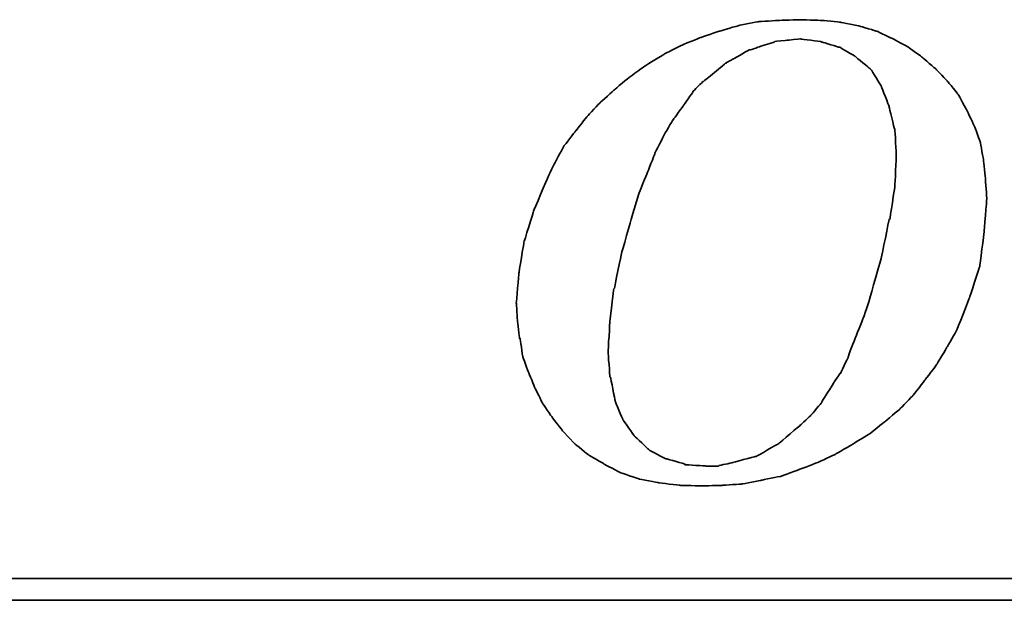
# Model space of a CAD drawing. Header units: millimetres. Extents: x -75 to 179, y -404 to -275.
# Tile 32 of 47: x 99.57 to 105.81, y -337.91 to -334.23. Entities that reach past the tile are written whole.
import ezdxf

# ---------------------------------------------------------------- set-up
doc = ezdxf.new("R2010")
doc.units = ezdxf.units.MM
doc.header["$LTSCALE"] = 0.1
doc.layers.add('CHA', color=7, linetype='CONTINUOUS')
doc.layers.add('layer 1', color=7, linetype='CONTINUOUS')

# ---------------------------------------------------------------- blocks, each defined once
blk = doc.blocks.new('TBI MOTION logo(完整正式版)')
at = {"layer": 'layer 1', "color": 22, "lineweight": 35}
for points, knots in [([(-11.34375, -6.98375), (-11.34375, -6.98375), (-10.91375, -7.43875), (-10.91375, -7.43875), (-10.91375, -7.43875), (-10.91375, -7.43875), (-10.38625, -7.87125), (-10.38625, -7.87125), (-10.38625, -7.87125), (-10.38625, -7.87125), (-9.81125, -8.20375), (-9.81125, -8.20375), (-9.81125, -8.20375), (-9.81125, -8.20375), (-9.21125, -8.51875), (-9.21125, -8.51875), (-9.21125, -8.51875), (-9.21125, -8.51875), (-8.51625, -8.75875), (-8.51625, -8.75875), (-8.51625, -8.75875), (-8.51625, -8.75875), (-7.77125, -8.90375), (-7.77125, -8.90375), (-7.77125, -8.90375), (-7.77125, -8.90375), (-6.97875, -8.99875), (-6.97875, -8.99875), (-6.97875, -8.99875), (-6.97875, -8.99875), (-6.14125, -9.02375), (-6.14125, -9.02375), (-6.14125, -9.02375), (-6.14125, -9.02375), (-5.37125, -8.99875), (-5.37125, -8.99875), (-5.37125, -8.99875), (-5.37125, -8.99875), (-4.65375, -8.94875), (-4.65375, -8.94875), (-4.65375, -8.94875), (-4.65375, -8.94875), (-3.93375, -8.80625), (-3.93375, -8.80625), (-3.93375, -8.80625), (-3.93375, -8.80625), (-3.21375, -8.66375), (-3.21375, -8.66375), (-3.21375, -8.66375), (-3.21375, -8.66375), (-2.49375, -8.39875), (-2.49375, -8.39875), (-2.49375, -8.39875), (-2.49375, -8.39875), (-1.79875, -8.13375), (-1.79875, -8.13375), (-1.79875, -8.13375), (-1.79875, -8.13375), (-1.17375, -7.84375), (-1.17375, -7.84375), (-1.17375, -7.84375), (-1.17375, -7.84375), (-0.52375, -7.46375), (-0.52375, -7.46375), (-0.52375, -7.46375), (-0.52375, -7.46375), (0.10124, -7.07875), (0.10124, -7.07875), (0.10124, -7.07875), (0.10124, -7.07875), (0.67625, -6.62375), (0.67625, -6.62375), (0.67625, -6.62375), (0.67625, -6.62375), (1.24874, -6.14375), (1.24874, -6.14375), (1.24874, -6.14375), (1.24874, -6.14375), (1.72874, -5.64125), (1.72874, -5.64125), (1.72874, -5.64125), (1.72874, -5.64125), (2.18624, -5.06375), (2.18624, -5.06375), (2.18624, -5.06375), (2.18624, -5.06375), (2.61625, -4.48874), (2.61625, -4.48874), (2.61625, -4.48874), (2.61625, -4.48874), (3.00125, -3.83874), (3.00125, -3.83874), (3.00125, -3.83874), (3.00125, -3.83874), (3.36124, -3.21374), (3.36124, -3.21374), (3.36124, -3.21374), (3.36124, -3.21374), (3.84374, -1.99125), (3.84374, -1.99125), (3.84374, -1.99125), (3.84374, -1.99125), (4.22625, -0.81875), (4.22625, -0.81875), (4.22625, -0.81875), (4.22625, -0.81875), (4.39125, 0.45624), (4.39125, 0.45624), (4.39125, 0.45624), (4.39125, 0.45624), (4.48874, 1.70124), (4.48874, 1.70124), (4.48874, 1.70124), (4.48874, 1.70124), (4.43874, 2.44625), (4.43874, 2.44625), (4.43874, 2.44625), (4.43874, 2.44625), (4.36874, 3.14125), (4.36874, 3.14125), (4.36874, 3.14125), (4.36874, 3.14125), (4.25125, 3.81125), (4.25125, 3.81125), (4.25125, 3.81125), (4.25125, 3.81125), (4.03124, 4.41125), (4.03124, 4.41125), (4.03124, 4.41125), (4.03124, 4.41125), (3.74374, 5.01125), (3.74374, 5.01125), (3.74374, 5.01125), (3.74374, 5.01125), (3.43124, 5.58875), (3.43124, 5.58875), (3.43124, 5.58875), (3.43124, 5.58875), (3.02625, 6.09125), (3.02625, 6.09125), (3.02625, 6.09125), (3.02625, 6.09125), (2.59374, 6.54875), (2.59374, 6.54875), (2.59374, 6.54875), (2.59374, 6.54875), (2.09124, 6.98125), (2.09124, 6.98125), (2.09124, 6.98125), (2.09124, 6.98125), (1.56124, 7.36625), (1.56124, 7.36625), (1.56124, 7.36625), (1.56124, 7.36625), (0.98624, 7.67625), (0.98624, 7.67625), (0.98624, 7.67625), (0.98624, 7.67625), (0.38624, 7.96375), (0.38624, 7.96375), (0.38624, 7.96375), (0.38624, 7.96375), (-0.25875, 8.15625), (-0.25875, 8.15625), (-0.25875, 8.15625), (-0.25875, 8.15625), (-0.98125, 8.30125), (-0.98125, 8.30125), (-0.98125, 8.30125), (-0.98125, 8.30125), (-1.70124, 8.37125), (-1.70124, 8.37125), (-1.70124, 8.37125), (-1.70124, 8.37125), (-2.49375, 8.39624), (-2.49375, 8.39624), (-2.49375, 8.39624), (-2.49375, 8.39624), (-3.28625, 8.37125), (-3.28625, 8.37125), (-3.28625, 8.37125), (-3.28625, 8.37125), (-4.05125, 8.32125), (-4.05125, 8.32125), (-4.05125, 8.32125), (-4.05125, 8.32125), (-4.77375, 8.18125), (-4.77375, 8.18125), (-4.77375, 8.18125), (-4.77375, 8.18125), (-5.51625, 7.96375), (-5.51625, 7.96375), (-5.51625, 7.96375), (-5.51625, 7.96375), (-6.21125, 7.72625), (-6.21125, 7.72625), (-6.21125, 7.72625), (-6.21125, 7.72625), (-6.92875, 7.43625), (-6.92875, 7.43625), (-6.92875, 7.43625), (-6.92875, 7.43625), (-7.57875, 7.10125), (-7.57875, 7.10125), (-7.57875, 7.10125), (-7.57875, 7.10125), (-8.24875, 6.69125), (-8.24875, 6.69125), (-8.24875, 6.69125), (-8.24875, 6.69125), (-8.84875, 6.26125), (-8.84875, 6.26125), (-8.84875, 6.26125), (-8.84875, 6.26125), (-9.42625, 5.78125), (-9.42625, 5.78125), (-9.42625, 5.78125), (-9.42625, 5.78125), (-9.95375, 5.30125), (-9.95375, 5.30125), (-9.95375, 5.30125), (-9.95375, 5.30125), (-10.43375, 4.79624), (-10.43375, 4.79624), (-10.43375, 4.79624), (-10.43375, 4.79624), (-10.88875, 4.22125), (-10.88875, 4.22125), (-10.88875, 4.22125), (-10.88875, 4.22125), (-11.29875, 3.69375), (-11.29875, 3.69375), (-11.29875, 3.69375), (-11.29875, 3.69375), (-11.63375, 3.09125), (-11.63375, 3.09125), (-11.63375, 3.09125), (-11.63375, 3.09125), (-11.91875, 2.49625), (-11.91875, 2.49625), (-11.91875, 2.49625), (-11.91875, 2.49625), (-12.44875, 1.24625), (-12.44875, 1.24625), (-12.44875, 1.24625), (-12.44875, 1.24625), (-12.80875, 0.06874), (-12.80875, 0.06874), (-12.80875, 0.06874), (-12.80875, 0.06874), (-12.99875, -1.07875), (-12.99875, -1.07875), (-12.99875, -1.07875), (-12.99875, -1.07875), (-13.09375, -2.18375), (-13.09375, -2.18375), (-13.09375, -2.18375), (-13.09375, -2.18375), (-13.04875, -2.85375), (-13.04875, -2.85375), (-13.04875, -2.85375), (-13.04875, -2.85375), (-12.97375, -3.50375), (-12.97375, -3.50375), (-12.97375, -3.50375), (-12.97375, -3.50375), (-12.95375, -3.50375), (-12.95375, -3.50375), (-12.95375, -3.50375), (-12.95375, -3.50375), (-12.85375, -4.17375), (-12.85375, -4.17375), (-12.85375, -4.17375), (-12.85375, -4.17375), (-12.63875, -4.77624), (-12.63875, -4.77624), (-12.63875, -4.77624), (-12.63875, -4.77624), (-12.39875, -5.35125), (-12.39875, -5.35125), (-12.39875, -5.35125), (-12.39875, -5.35125), (-12.11375, -5.92875), (-12.11375, -5.92875), (-12.11375, -5.92875), (-12.11375, -5.92875), (-11.75375, -6.45375), (-11.75375, -6.45375), (-11.75375, -6.45375), (-11.75375, -6.45375), (-11.34375, -6.98375), (-11.34375, -6.98375)], [0, 0, 0, 0, 0.01369863, 0.01369863, 0.01369863, 0.01369864, 0.02739726, 0.02739726, 0.02739726, 0.02739727, 0.04109589, 0.04109589, 0.04109589, 0.0410959, 0.05479452, 0.05479452, 0.05479452, 0.05479453, 0.06849315, 0.06849315, 0.06849315, 0.06849316, 0.08219178, 0.08219178, 0.08219178, 0.08219179, 0.09589041, 0.09589041, 0.09589041, 0.09589042, 0.10958904, 0.10958904, 0.10958904, 0.10958905, 0.12328767, 0.12328767, 0.12328767, 0.12328768, 0.1369863, 0.1369863, 0.1369863, 0.13698631, 0.15068493, 0.15068493, 0.15068493, 0.15068494, 0.16438356, 0.16438356, 0.16438356, 0.16438357, 0.17808219, 0.17808219, 0.17808219, 0.1780822, 0.19178082, 0.19178082, 0.19178082, 0.19178083, 0.20547945, 0.20547945, 0.20547945, 0.20547946, 0.21917808, 0.21917808, 0.21917808, 0.21917809, 0.23287671, 0.23287671, 0.23287671, 0.23287672, 0.24657534, 0.24657534, 0.24657534, 0.24657535, 0.26027397, 0.26027397, 0.26027397, 0.26027398, 0.2739726, 0.2739726, 0.2739726, 0.27397261, 0.28767123, 0.28767123, 0.28767123, 0.28767124, 0.30136986, 0.30136986, 0.30136986, 0.30136987, 0.31506849, 0.31506849, 0.31506849, 0.3150685, 0.32876712, 0.32876712, 0.32876712, 0.32876713, 0.34246575, 0.34246575, 0.34246575, 0.34246576, 0.35616438, 0.35616438, 0.35616438, 0.35616439, 0.36986301, 0.36986301, 0.36986301, 0.36986302, 0.38356164, 0.38356164, 0.38356164, 0.38356165, 0.39726027, 0.39726027, 0.39726027, 0.39726028, 0.4109589, 0.4109589, 0.4109589, 0.41095891, 0.42465753, 0.42465753, 0.42465753, 0.42465754, 0.43835616, 0.43835616, 0.43835616, 0.43835617, 0.45205479, 0.45205479, 0.45205479, 0.4520548, 0.46575342, 0.46575342, 0.46575342, 0.46575343, 0.47945205, 0.47945205, 0.47945205, 0.47945206, 0.49315068, 0.49315068, 0.49315068, 0.49315069, 0.50684932, 0.50684932, 0.50684932, 0.50684933, 0.52054795, 0.52054795, 0.52054795, 0.52054796, 0.53424658, 0.53424658, 0.53424658, 0.53424659, 0.54794521, 0.54794521, 0.54794521, 0.54794522, 0.56164384, 0.56164384, 0.56164384, 0.56164385, 0.57534247, 0.57534247, 0.57534247, 0.57534248, 0.5890411, 0.5890411, 0.5890411, 0.58904111, 0.60273973, 0.60273973, 0.60273973, 0.60273974, 0.61643836, 0.61643836, 0.61643836, 0.61643837, 0.63013699, 0.63013699, 0.63013699, 0.630137, 0.64383562, 0.64383562, 0.64383562, 0.64383563, 0.65753425, 0.65753425, 0.65753425, 0.65753426, 0.67123288, 0.67123288, 0.67123288, 0.67123289, 0.68493151, 0.68493151, 0.68493151, 0.68493152, 0.69863014, 0.69863014, 0.69863014, 0.69863015, 0.71232877, 0.71232877, 0.71232877, 0.71232878, 0.7260274, 0.7260274, 0.7260274, 0.72602741, 0.73972603, 0.73972603, 0.73972603, 0.73972604, 0.75342466, 0.75342466, 0.75342466, 0.75342467, 0.76712329, 0.76712329, 0.76712329, 0.7671233, 0.78082192, 0.78082192, 0.78082192, 0.78082193, 0.79452055, 0.79452055, 0.79452055, 0.79452056, 0.80821918, 0.80821918, 0.80821918, 0.80821919, 0.82191781, 0.82191781, 0.82191781, 0.82191782, 0.83561644, 0.83561644, 0.83561644, 0.83561645, 0.84931507, 0.84931507, 0.84931507, 0.84931508, 0.8630137, 0.8630137, 0.8630137, 0.86301371, 0.87671233, 0.87671233, 0.87671233, 0.87671234, 0.89041096, 0.89041096, 0.89041096, 0.89041097, 0.90410959, 0.90410959, 0.90410959, 0.9041096, 0.91780822, 0.91780822, 0.91780822, 0.91780823, 0.93150685, 0.93150685, 0.93150685, 0.93150686, 0.94520548, 0.94520548, 0.94520548, 0.94520549, 0.95890411, 0.95890411, 0.95890411, 0.95890412, 0.97260274, 0.97260274, 0.97260274, 0.97260275, 0.98630137, 0.98630137, 0.98630137, 0.98630138, 1, 1, 1, 1]), ([(-8.77875, 1.03124), (-8.77875, 1.03124), (-8.51625, 1.89625), (-8.51625, 1.89625), (-8.51625, 1.89625), (-8.51625, 1.89625), (-8.20375, 2.66375), (-8.20375, 2.66375), (-8.20375, 2.66375), (-8.20375, 2.66375), (-7.91625, 3.38125), (-7.91625, 3.38125), (-7.91625, 3.38125), (-7.91625, 3.38125), (-7.91625, 3.40624), (-7.91625, 3.40624), (-7.91625, 3.40624), (-7.91625, 3.40624), (-7.57875, 4.07624), (-7.57875, 4.07624), (-7.57875, 4.07624), (-7.57875, 4.07624), (-7.24375, 4.65125), (-7.24375, 4.65125), (-7.24375, 4.65125), (-7.24375, 4.65125), (-7.21875, 4.65125), (-7.21875, 4.65125), (-7.21875, 4.65125), (-7.21875, 4.65125), (-7.21875, 4.67624), (-7.21875, 4.67624), (-7.21875, 4.67624), (-7.21875, 4.67624), (-6.83625, 5.20375), (-6.83625, 5.20375), (-6.83625, 5.20375), (-6.83625, 5.20375), (-6.49875, 5.68625), (-6.49875, 5.68625), (-6.49875, 5.68625), (-6.49875, 5.68625), (-6.49875, 5.70625), (-6.49875, 5.70625), (-6.49875, 5.70625), (-6.49875, 5.70625), (-6.11625, 6.09125), (-6.11625, 6.09125), (-6.11625, 6.09125), (-6.11625, 6.09125), (-6.09125, 6.09125), (-6.09125, 6.09125), (-6.09125, 6.09125), (-6.09125, 6.09125), (-5.27375, 6.76625), (-5.27375, 6.76625), (-5.27375, 6.76625), (-5.27375, 6.76625), (-5.24875, 6.76625), (-5.24875, 6.76625), (-5.24875, 6.76625), (-5.24875, 6.76625), (-5.24875, 6.78625), (-5.24875, 6.78625), (-5.24875, 6.78625), (-5.24875, 6.78625), (-4.38875, 7.26624), (-4.38875, 7.26624), (-4.38875, 7.26624), (-4.38875, 7.26624), (-4.36125, 7.26624), (-4.36125, 7.26624), (-4.36125, 7.26624), (-4.36125, 7.26624), (-3.93375, 7.41125), (-3.93375, 7.41125), (-3.93375, 7.41125), (-3.93375, 7.41125), (-3.47375, 7.55625), (-3.47375, 7.55625), (-3.47375, 7.55625), (-3.47375, 7.55625), (-3.45375, 7.55625), (-3.45375, 7.55625), (-3.45375, 7.55625), (-3.45375, 7.55625), (-3.42875, 7.58124), (-3.42875, 7.58124), (-3.42875, 7.58124), (-3.42875, 7.58124), (-2.97375, 7.62625), (-2.97375, 7.62625), (-2.97375, 7.62625), (-2.97375, 7.62625), (-2.49375, 7.67625), (-2.49375, 7.67625), (-2.49375, 7.67625), (-2.49375, 7.67625), (-2.46875, 7.67625), (-2.46875, 7.67625), (-2.46875, 7.67625), (-2.46875, 7.67625), (-1.70124, 7.58124), (-1.70124, 7.58124), (-1.70124, 7.58124), (-1.70124, 7.58124), (-1.67875, 7.55625), (-1.67875, 7.55625), (-1.67875, 7.55625), (-1.67875, 7.55625), (-1.65375, 7.55625), (-1.65375, 7.55625), (-1.65375, 7.55625), (-1.65375, 7.55625), (-1.03125, 7.36625), (-1.03125, 7.36625), (-1.03125, 7.36625), (-1.03125, 7.36625), (-1.00625, 7.36625), (-1.00625, 7.36625), (-1.00625, 7.36625), (-1.00625, 7.36625), (-0.43124, 7.02624), (-0.43124, 7.02624), (-0.43124, 7.02624), (-0.43124, 7.02624), (-0.40625, 7.00624), (-0.40625, 7.00624), (-0.40625, 7.00624), (-0.40625, 7.00624), (0.12124, 6.57124), (0.12124, 6.57124), (0.12124, 6.57124), (0.12124, 6.57124), (0.14624, 6.54875), (0.14624, 6.54875), (0.14624, 6.54875), (0.14624, 6.54875), (0.17124, 6.52375), (0.17124, 6.52375), (0.17124, 6.52375), (0.17124, 6.52375), (0.55625, 5.89875), (0.55625, 5.89875), (0.55625, 5.89875), (0.55625, 5.89875), (0.55625, 5.87625), (0.55625, 5.87625), (0.55625, 5.87625), (0.55625, 5.87625), (0.84124, 5.15625), (0.84124, 5.15625), (0.84124, 5.15625), (0.84124, 5.15625), (0.84124, 5.13125), (0.84124, 5.13125), (0.84124, 5.13125), (0.84124, 5.13125), (1.03624, 4.31875), (1.03624, 4.31875), (1.03624, 4.31875), (1.03624, 4.31875), (1.05624, 4.31875), (1.05624, 4.31875), (1.05624, 4.31875), (1.05624, 4.31875), (1.05624, 4.29125), (1.05624, 4.29125), (1.05624, 4.29125), (1.05624, 4.29125), (1.10625, 3.33125), (1.10625, 3.33125), (1.10625, 3.33125), (1.10625, 3.33125), (1.10625, 3.30875), (1.10625, 3.30875), (1.10625, 3.30875), (1.10625, 3.30875), (1.05624, 2.20624), (1.05624, 2.20624), (1.05624, 2.20624), (1.05624, 2.20624), (1.05624, 2.18124), (1.05624, 2.18124), (1.05624, 2.18124), (1.05624, 2.18124), (0.86624, 0.93624), (0.86624, 0.93624), (0.86624, 0.93624), (0.86624, 0.93624), (0.84124, 0.93624), (0.84124, 0.93624), (0.84124, 0.93624), (0.84124, 0.93624), (0.55625, -0.45874), (0.55625, -0.45874), (0.55625, -0.45874), (0.55625, -0.45874), (0.12124, -1.99125), (0.12124, -1.99125), (0.12124, -1.99125), (0.12124, -1.99125), (0.12124, -2.01874), (0.12124, -2.01874), (0.12124, -2.01874), (0.12124, -2.01874), (-0.13874, -2.78375), (-0.13874, -2.78375), (-0.13874, -2.78375), (-0.13874, -2.78375), (-0.43124, -3.50375), (-0.43124, -3.50375), (-0.43124, -3.50375), (-0.43124, -3.50375), (-0.69375, -4.19875), (-0.69375, -4.19875), (-0.69375, -4.19875), (-0.69375, -4.19875), (-0.69375, -4.22375), (-0.69375, -4.22375), (-0.69375, -4.22375), (-0.69375, -4.22375), (-0.98125, -4.82374), (-0.98125, -4.82374), (-0.98125, -4.82374), (-0.98125, -4.82374), (-1.00625, -4.82374), (-1.00625, -4.82374), (-1.00625, -4.82374), (-1.00625, -4.82374), (-1.33875, -5.35125), (-1.33875, -5.35125), (-1.33875, -5.35125), (-1.33875, -5.35125), (-1.67875, -5.87875), (-1.67875, -5.87875), (-1.67875, -5.87875), (-1.67875, -5.87875), (-1.67875, -5.90375), (-1.67875, -5.90375), (-1.67875, -5.90375), (-1.67875, -5.90375), (-2.05875, -6.35875), (-2.05875, -6.35875), (-2.05875, -6.35875), (-2.05875, -6.35875), (-2.08375, -6.38375), (-2.08375, -6.38375), (-2.08375, -6.38375), (-2.08375, -6.38375), (-2.46875, -6.74375), (-2.46875, -6.74375), (-2.46875, -6.74375), (-2.46875, -6.74375), (-3.25875, -7.41625), (-3.25875, -7.41625), (-3.25875, -7.41625), (-3.25875, -7.41625), (-3.28625, -7.43875), (-3.28625, -7.43875), (-3.28625, -7.43875), (-3.28625, -7.43875), (-4.12375, -7.91875), (-4.12375, -7.91875), (-4.12375, -7.91875), (-4.12375, -7.91875), (-4.14875, -7.91875), (-4.14875, -7.91875), (-4.14875, -7.91875), (-4.14875, -7.91875), (-4.17125, -7.91875), (-4.17125, -7.91875), (-4.17125, -7.91875), (-4.17125, -7.91875), (-5.03375, -8.15875), (-5.03375, -8.15875), (-5.03375, -8.15875), (-5.03375, -8.15875), (-5.51625, -8.25625), (-5.51625, -8.25625), (-5.51625, -8.25625), (-5.51625, -8.25625), (-5.54125, -8.27875), (-5.54125, -8.27875), (-5.54125, -8.27875), (-5.54125, -8.27875), (-5.56375, -8.27875), (-5.56375, -8.27875), (-5.56375, -8.27875), (-5.56375, -8.27875), (-5.99625, -8.27875), (-5.99625, -8.27875), (-5.99625, -8.27875), (-5.99625, -8.27875), (-6.76375, -8.23125), (-6.76375, -8.23125), (-6.76375, -8.23125), (-6.76375, -8.23125), (-6.78875, -8.23125), (-6.78875, -8.23125), (-6.78875, -8.23125), (-6.78875, -8.23125), (-6.78875, -8.20375), (-6.78875, -8.20375), (-6.78875, -8.20375), (-6.78875, -8.20375), (-7.45875, -8.01375), (-7.45875, -8.01375), (-7.45875, -8.01375), (-7.45875, -8.01375), (-7.48375, -8.01375), (-7.48375, -8.01375), (-7.48375, -8.01375), (-7.48375, -8.01375), (-7.50875, -8.01375), (-7.50875, -8.01375), (-7.50875, -8.01375), (-7.50875, -8.01375), (-8.13125, -7.67875), (-8.13125, -7.67875), (-8.13125, -7.67875), (-8.13125, -7.67875), (-8.15625, -7.65375), (-8.15625, -7.65375), (-8.15625, -7.65375), (-8.15625, -7.65375), (-8.65875, -7.17375), (-8.65875, -7.17375), (-8.65875, -7.17375), (-8.65875, -7.17375), (-8.68375, -7.14875), (-8.68375, -7.14875), (-8.68375, -7.14875), (-8.68375, -7.14875), (-9.08875, -6.57375), (-9.08875, -6.57375), (-9.08875, -6.57375), (-9.08875, -6.57375), (-9.11375, -6.54875), (-9.11375, -6.54875), (-9.11375, -6.54875), (-9.11375, -6.54875), (-9.11375, -6.52875), (-9.11375, -6.52875), (-9.11375, -6.52875), (-9.11375, -6.52875), (-9.40375, -5.85375), (-9.40375, -5.85375), (-9.40375, -5.85375), (-9.40375, -5.85375), (-9.40375, -5.82875), (-9.40375, -5.82875), (-9.40375, -5.82875), (-9.40375, -5.82875), (-9.56875, -4.96875), (-9.56875, -4.96875), (-9.56875, -4.96875), (-9.56875, -4.96875), (-9.59375, -4.94375), (-9.59375, -4.94375), (-9.59375, -4.94375), (-9.59375, -4.94375), (-9.66375, -4.03375), (-9.66375, -4.03375), (-9.66375, -4.03375), (-9.66375, -4.03375), (-9.66375, -4.00875), (-9.66375, -4.00875), (-9.66375, -4.00875), (-9.66375, -4.00875), (-9.59375, -2.85375), (-9.59375, -2.85375), (-9.59375, -2.85375), (-9.59375, -2.85375), (-9.45125, -1.65875), (-9.45125, -1.65875), (-9.45125, -1.65875), (-9.45125, -1.65875), (-9.42625, -1.63375), (-9.42625, -1.63375), (-9.42625, -1.63375), (-9.42625, -1.63375), (-9.16125, -0.33875), (-9.16125, -0.33875), (-9.16125, -0.33875), (-9.16125, -0.33875), (-8.77875, 1.00624), (-8.77875, 1.00624), (-8.77875, 1.00624), (-8.77875, 1.00624), (-8.77875, 1.03124), (-8.77875, 1.03124)], [0, 0, 0, 0, 0.01020408, 0.01020408, 0.01020408, 0.01020409, 0.02040816, 0.02040816, 0.02040816, 0.02040817, 0.03061224, 0.03061224, 0.03061224, 0.03061225, 0.04081633, 0.04081633, 0.04081633, 0.04081634, 0.05102041, 0.05102041, 0.05102041, 0.05102042, 0.06122449, 0.06122449, 0.06122449, 0.0612245, 0.07142857, 0.07142857, 0.07142857, 0.07142858, 0.08163265, 0.08163265, 0.08163265, 0.08163266, 0.09183673, 0.09183673, 0.09183673, 0.09183674, 0.10204082, 0.10204082, 0.10204082, 0.10204083, 0.1122449, 0.1122449, 0.1122449, 0.11224491, 0.12244898, 0.12244898, 0.12244898, 0.12244899, 0.13265306, 0.13265306, 0.13265306, 0.13265307, 0.14285714, 0.14285714, 0.14285714, 0.14285715, 0.15306122, 0.15306122, 0.15306122, 0.15306123, 0.16326531, 0.16326531, 0.16326531, 0.16326532, 0.17346939, 0.17346939, 0.17346939, 0.1734694, 0.18367347, 0.18367347, 0.18367347, 0.18367348, 0.19387755, 0.19387755, 0.19387755, 0.19387756, 0.20408163, 0.20408163, 0.20408163, 0.20408164, 0.21428571, 0.21428571, 0.21428571, 0.21428572, 0.2244898, 0.2244898, 0.2244898, 0.22448981, 0.23469388, 0.23469388, 0.23469388, 0.23469389, 0.24489796, 0.24489796, 0.24489796, 0.24489797, 0.25510204, 0.25510204, 0.25510204, 0.25510205, 0.26530612, 0.26530612, 0.26530612, 0.26530613, 0.2755102, 0.2755102, 0.2755102, 0.27551021, 0.28571429, 0.28571429, 0.28571429, 0.2857143, 0.29591837, 0.29591837, 0.29591837, 0.29591838, 0.30612245, 0.30612245, 0.30612245, 0.30612246, 0.31632653, 0.31632653, 0.31632653, 0.31632654, 0.32653061, 0.32653061, 0.32653061, 0.32653062, 0.33673469, 0.33673469, 0.33673469, 0.3367347, 0.34693878, 0.34693878, 0.34693878, 0.34693879, 0.35714286, 0.35714286, 0.35714286, 0.35714287, 0.36734694, 0.36734694, 0.36734694, 0.36734695, 0.37755102, 0.37755102, 0.37755102, 0.37755103, 0.3877551, 0.3877551, 0.3877551, 0.38775511, 0.39795918, 0.39795918, 0.39795918, 0.39795919, 0.40816327, 0.40816327, 0.40816327, 0.40816328, 0.41836735, 0.41836735, 0.41836735, 0.41836736, 0.42857143, 0.42857143, 0.42857143, 0.42857144, 0.43877551, 0.43877551, 0.43877551, 0.43877552, 0.44897959, 0.44897959, 0.44897959, 0.4489796, 0.45918367, 0.45918367, 0.45918367, 0.45918368, 0.46938776, 0.46938776, 0.46938776, 0.46938777, 0.47959184, 0.47959184, 0.47959184, 0.47959185, 0.48979592, 0.48979592, 0.48979592, 0.48979593, 0.5, 0.5, 0.5, 0.50000001, 0.51020408, 0.51020408, 0.51020408, 0.51020409, 0.52040816, 0.52040816, 0.52040816, 0.52040817, 0.53061224, 0.53061224, 0.53061224, 0.53061225, 0.54081633, 0.54081633, 0.54081633, 0.54081634, 0.55102041, 0.55102041, 0.55102041, 0.55102042, 0.56122449, 0.56122449, 0.56122449, 0.5612245, 0.57142857, 0.57142857, 0.57142857, 0.57142858, 0.58163265, 0.58163265, 0.58163265, 0.58163266, 0.59183673, 0.59183673, 0.59183673, 0.59183674, 0.60204082, 0.60204082, 0.60204082, 0.60204083, 0.6122449, 0.6122449, 0.6122449, 0.61224491, 0.62244898, 0.62244898, 0.62244898, 0.62244899, 0.63265306, 0.63265306, 0.63265306, 0.63265307, 0.64285714, 0.64285714, 0.64285714, 0.64285715, 0.65306122, 0.65306122, 0.65306122, 0.65306123, 0.66326531, 0.66326531, 0.66326531, 0.66326532, 0.67346939, 0.67346939, 0.67346939, 0.6734694, 0.68367347, 0.68367347, 0.68367347, 0.68367348, 0.69387755, 0.69387755, 0.69387755, 0.69387756, 0.70408163, 0.70408163, 0.70408163, 0.70408164, 0.71428571, 0.71428571, 0.71428571, 0.71428572, 0.7244898, 0.7244898, 0.7244898, 0.72448981, 0.73469388, 0.73469388, 0.73469388, 0.73469389, 0.74489796, 0.74489796, 0.74489796, 0.74489797, 0.75510204, 0.75510204, 0.75510204, 0.75510205, 0.76530612, 0.76530612, 0.76530612, 0.76530613, 0.7755102, 0.7755102, 0.7755102, 0.77551021, 0.78571429, 0.78571429, 0.78571429, 0.7857143, 0.79591837, 0.79591837, 0.79591837, 0.79591838, 0.80612245, 0.80612245, 0.80612245, 0.80612246, 0.81632653, 0.81632653, 0.81632653, 0.81632654, 0.82653061, 0.82653061, 0.82653061, 0.82653062, 0.83673469, 0.83673469, 0.83673469, 0.8367347, 0.84693878, 0.84693878, 0.84693878, 0.84693879, 0.85714286, 0.85714286, 0.85714286, 0.85714287, 0.86734694, 0.86734694, 0.86734694, 0.86734695, 0.87755102, 0.87755102, 0.87755102, 0.87755103, 0.8877551, 0.8877551, 0.8877551, 0.88775511, 0.89795918, 0.89795918, 0.89795918, 0.89795919, 0.90816327, 0.90816327, 0.90816327, 0.90816328, 0.91836735, 0.91836735, 0.91836735, 0.91836736, 0.92857143, 0.92857143, 0.92857143, 0.92857144, 0.93877551, 0.93877551, 0.93877551, 0.93877552, 0.94897959, 0.94897959, 0.94897959, 0.9489796, 0.95918367, 0.95918367, 0.95918367, 0.95918368, 0.96938776, 0.96938776, 0.96938776, 0.96938777, 0.97959184, 0.97959184, 0.97959184, 0.97959185, 0.98979592, 0.98979592, 0.98979592, 0.98979593, 1, 1, 1, 1]), ([(75.90875, -9.47875), (75.90875, -9.47875), (75.90875, -12.28625), (75.90875, -12.28625), (75.90875, -12.28625), (75.90875, -12.28625), (75.90875, -12.47875), (75.90875, -12.47875), (75.90875, -12.47875), (75.90875, -12.47875), (75.71625, -12.47875), (75.71625, -12.47875), (75.71625, -12.47875), (75.71625, -12.47875), (-88.32875, -12.47875), (-88.32875, -12.47875), (-88.32875, -12.47875), (-88.32875, -12.47875), (-88.32875, -13.29375), (-88.32875, -13.29375), (-88.32875, -13.29375), (-88.32875, -13.29375), (82.89125, -13.29375), (82.89125, -13.29375), (82.89125, -13.29375), (82.89125, -13.29375), (75.90875, -9.47875), (75.90875, -9.47875)], [0, 0, 0, 0, 0.14285714, 0.14285714, 0.14285714, 0.14285715, 0.28571429, 0.28571429, 0.28571429, 0.2857143, 0.42857143, 0.42857143, 0.42857143, 0.42857144, 0.57142857, 0.57142857, 0.57142857, 0.57142858, 0.71428571, 0.71428571, 0.71428571, 0.71428572, 0.85714286, 0.85714286, 0.85714286, 0.85714287, 1, 1, 1, 1])]:
    blk.add_open_spline(points, degree=3, knots=knots, dxfattribs=at)

msp = doc.modelspace()

# ---------------------------------------------------------------- block references
at = {"layer": 'CHA', "color": 7, "xscale": 0.169477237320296, "yscale": 0.169477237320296, "zscale": 0.169477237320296}
msp.add_blockref('TBI MOTION logo(完整正式版)', (104.9368, -335.6557), dxfattribs=at)

doc.saveas('drawing.dxf')
